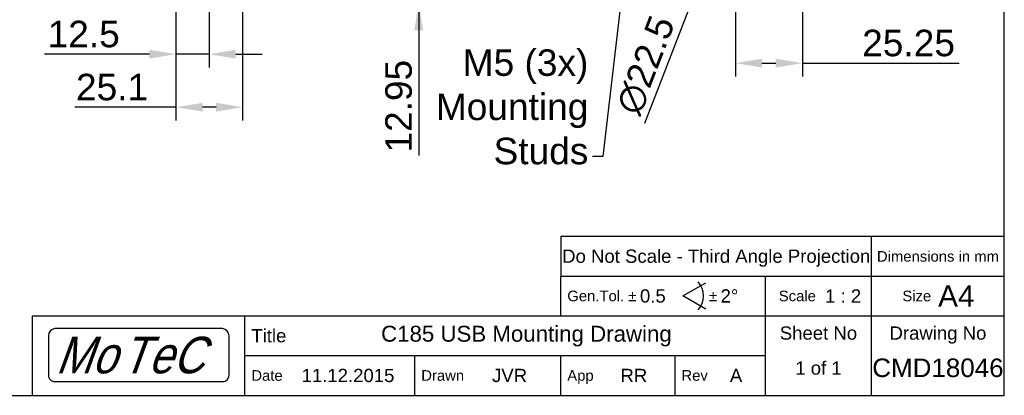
# Model space of a CAD drawing. Extents: x 0 to 283, y 0 to 196.
# Tile 2 of 30: x 98 to 283, y 0 to 71. Entities that reach past the tile are written whole.
import ezdxf
from ezdxf import colors
from ezdxf.entities.mleader import LeaderData, LeaderLine
from ezdxf.enums import TextEntityAlignment as Align
from ezdxf.math import Vec2, Vec3

# ---------------------------------------------------------------- set-up
doc = ezdxf.new("R2010")
doc.units = 0
doc.layers.get('0').update_dxf_attribs({"linetype": 'CONTINUOUS'})
doc.layers.get('DEFPOINTS').update_dxf_attribs({"linetype": 'CONTINUOUS'})
for name, color, linetype in [('BORDER', 3, 'CONTINUOUS'), ('BORDERMOTEC', 5, 'CONTINUOUS'), ('BORDERTEXT', 7, 'CONTINUOUS'), ('DIM', 7, 'CONTINUOUS')]:
    doc.layers.add(name, color=color, linetype=linetype)
doc.styles.add('SANSSERIF', font='sanss___.ttf')
doc.styles.add('SWISBOBT', font='swissk.ttf', dxfattribs={"width": 0.85, "oblique": 20})
doc.dimstyles.new('ISO-25', dxfattribs={"dimtxt": 2.5, "dimasz": 2.5, "dimexe": 1.25, "dimexo": 1, "dimgap": 0.6, "dimtad": 1, "dimdec": 1, "dimzin": 9, "dimdsep": 46, "dimtxsty": 'SANSSERIF', "dimcen": 0.75, "dimadec": 1, "dimazin": 0, "dimtfac": 1, "dimtdec": 1, "dimtmove": 0, "dimatfit": 3, "dimfxl": 1, "dimarcsym": 0})
doc.dimstyles.new('ISO-25$0', dxfattribs={"dimtxt": 2.5, "dimasz": 2.5, "dimexe": 1.25, "dimexo": 1, "dimgap": 0.6, "dimtad": 1, "dimdec": 1, "dimzin": 9, "dimdsep": 46, "dimtxsty": 'SANSSERIF', "dimcen": 0.75, "dimadec": 1, "dimazin": 0, "dimtfac": 1, "dimtdec": 1, "dimtmove": 0, "dimatfit": 3, "dimfxl": 1, "dimarcsym": 0})

# ---------------------------------------------------------------- blocks, each defined once
blk = doc.blocks.new('Motec_Logo')
at = {"layer": 'BORDERMOTEC'}
blk.add_lwpolyline([(34, -3.7), (34, 3.7, 0.381225), (32.8, 5.1), (1.2, 5.1, 0.381225), (0, 3.7), (0, -3.7, 0.414214), (1.2, -4.9), (32.8, -4.9, 0.414214)], format="xyb", close=True, dxfattribs=at)
at = {"layer": 'BORDER', "style": 'SWISBOBT', "oblique": 20, "width": 0.85}
for s, height, p in [('Mo', 6.904, (1.3, 0.1)), ('T', 6.9, (13.66, 0.1)), ('eC', 6.904, (18.73, 0.1))]:
    blk.add_text(s, height=height, dxfattribs=at).set_placement(p, align=Align.MIDDLE_LEFT)
blk = doc.blocks.new('Prof-A4_Motec_Mech_No-Billhead')
at = {"layer": 'BORDER'}
for p, q in [((199.5, 30), (199.5, 22.5)), ((258, 0), (258, 30)), ((199.5, 22.5), (283, 22.5)), ((199.5, 15), (199.5, 22.5)), ((238, 0), (238, 22.5)), ((100, 15), (283, 15)), ((100, 0), (100, 15)), ((140, 0), (140, 15)), ((140, 7.5), (238, 7.5)), ((172, 0), (172, 7.5)), ((199.5, 0), (199.5, 7.5)), ((221, 0), (221, 7.5))]:
    blk.add_line(p, q, dxfattribs=at)
blk.add_lwpolyline([(0, 0), (283, 0), (283, 196), (0, 196)], close=True, dxfattribs=at)
for points in [[(199.5, 30), (283, 30)], [(226.81, 16.25), (222.48, 18.75), (226.81, 21.25)]]:
    blk.add_lwpolyline(points, dxfattribs=at)
blk.add_arc((222.48, 18.75), 3.88, 317.3321, 42.6679, dxfattribs=at)
blk.add_blockref('Motec_Logo', (103, 7.5), dxfattribs=at)
at = {"layer": 'BORDER', "style": 'SANSSERIF'}
blk.add_text('Do Not Scale - Third Angle Projection', height=2.5, dxfattribs=at).set_placement((228.75, 26.25), align=Align.MIDDLE_CENTER)
blk.add_text('Dimensions in mm', height=2, dxfattribs=at).set_placement((270.5, 26.25), align=Align.MIDDLE)
for s, height, p in [('A4', 4, (270.54, 18.75)), ('Gen.Tol. %%p', 2, (200.7, 18.75)), ('%%p', 2, (227.39, 18.75)), ('Scale', 2, (240.53, 18.75)), ('Size', 2, (263.8, 18.75)), ('Title', 2.5, (141.2, 11.25)), ('Date', 2, (141.2, 3.75)), ('Drawn', 2, (173.2, 3.75)), ('App', 2, (200.7, 3.75)), ('Rev', 2, (222.2, 3.75))]:
    blk.add_text(s, height=height, dxfattribs=at).set_placement(p, align=Align.MIDDLE_LEFT)
for s, p in [('Sheet No', (248, 10.5)), ('Drawing No', (270.5, 10.5))]:
    blk.add_text(s, height=2.5, dxfattribs=at).set_placement(p, align=Align.CENTER)
at = {"layer": 'BORDERTEXT', "style": 'SANSSERIF', "flags": 4}
blk.add_attdef('2011', (24.99, 192.75), '', height=2, dxfattribs=at)
at = {"layer": 'BORDERTEXT', "style": 'SANSSERIF'}
blk.add_attdef('-2011', (31.82, 192.75), '', height=2, dxfattribs=at)
at = {"layer": 'BORDERTEXT', "style": 'SANSSERIF', "flags": 4}
for tag, p in [('0.15', (214.38, 18.75)), ('0.5%%D', (229.57, 18.75))]:
    blk.add_attdef(tag, text='', height=2.5, dxfattribs=at).set_placement(p, align=Align.MIDDLE_LEFT)
blk.add_attdef('1:2', text='', height=2.5, dxfattribs=at).set_placement((252.64, 18.75), align=Align.MIDDLE)
at = {"layer": 'BORDERTEXT', "style": 'SANSSERIF'}
for tag, height, p in [('TITLE', 3, (193, 11.25)), ('SPU88888', 3.5, (270.5, 5.2)), ('1of1', 2.5, (248, 5.2)), ('22.12.2011', 2.5, (159.4, 3.75)), ('INT', 2.5, (213.24, 3.75)), ('A', 2.5, (232.48, 3.75))]:
    blk.add_attdef(tag, text='', height=height, dxfattribs=at).set_placement(p, align=Align.MIDDLE)
blk.add_attdef('KMH', text='', height=2.5, dxfattribs=at).set_placement((186.53, 3.75), align=Align.MIDDLE_LEFT)
blk = doc.blocks.new('*D22')
at = {"layer": 'DEFPOINTS', "color": 0, "transparency": 16777216}
for p in [(207.86, 80.3), (172.72, 73.82), (181.47, 73.82)]:
    blk.add_point(p, dxfattribs=at)
at = {"layer": 'DIM', "color": 0, "lineweight": -2, "transparency": 16777216}
for p, q in [((172.72, 85.3), (172.72, 90.3)), ((205.86, 80.3), (170.22, 80.3)), ((172.72, 80.3), (172.72, 73.82)), ((179.47, 73.82), (170.22, 73.82)), ((172.72, 68.82), (172.72, 45.25))]:
    blk.add_line(p, q, dxfattribs=at)
at = {"layer": 'DIM', "color": 0, "transparency": 16777216}
for points in [[(171.89, 85.3), (173.56, 85.3), (172.72, 80.3)], [(171.89, 68.82), (173.56, 68.82), (172.72, 73.82)]]:
    blk.add_solid(points, dxfattribs=at)
at = {"layer": 'DIM', "color": 0, "transparency": 16777216, "insert": (168.95, 54.54), "char_height": 5, "attachment_point": 5, "rotation": 90, "style": 'SANSSERIF'}
blk.add_mtext('12.95', dxfattribs=at)
blk = doc.blocks.new('*D23')
at = {"layer": 'DEFPOINTS', "color": 0, "transparency": 16777216}
for p in [(139.56, 105.55), (127.01, 74.32), (127.01, 54.35)]:
    blk.add_point(p, dxfattribs=at)
at = {"layer": 'DIM', "color": 0, "lineweight": -2, "transparency": 16777216}
for p, q in [((139.56, 103.55), (139.56, 51.85)), ((127.01, 72.32), (127.01, 51.85)), ((127.01, 54.35), (107.93, 54.35)), ((134.56, 54.35), (132.01, 54.35))]:
    blk.add_line(p, q, dxfattribs=at)
at = {"layer": 'DIM', "color": 0, "transparency": 16777216}
for points in [[(132.01, 55.18), (132.01, 53.52), (127.01, 54.35)], [(134.56, 55.18), (134.56, 53.52), (139.56, 54.35)]]:
    blk.add_solid(points, dxfattribs=at)
at = {"layer": 'DIM', "color": 0, "transparency": 16777216, "insert": (114.97, 58.12), "char_height": 5, "attachment_point": 5, "style": 'SANSSERIF'}
blk.add_mtext('25.1', dxfattribs=at)
blk = doc.blocks.new('*D28')
at = {"layer": 'DEFPOINTS', "color": 0, "transparency": 16777216}
for p in [(133.26, 90.3), (127.01, 74.32), (127.01, 64.35)]:
    blk.add_point(p, dxfattribs=at)
at = {"layer": 'DIM', "color": 0, "lineweight": -2, "transparency": 16777216}
for p, q in [((133.26, 88.3), (133.26, 61.85)), ((127.01, 72.32), (127.01, 61.85)), ((122.01, 64.35), (102.25, 64.35)), ((133.26, 64.35), (127.01, 64.35)), ((138.26, 64.35), (143.26, 64.35))]:
    blk.add_line(p, q, dxfattribs=at)
at = {"layer": 'DIM', "color": 0, "transparency": 16777216}
for points in [[(122.01, 65.18), (122.01, 63.52), (127.01, 64.35)], [(138.26, 65.18), (138.26, 63.52), (133.26, 64.35)]]:
    blk.add_solid(points, dxfattribs=at)
at = {"layer": 'DIM', "color": 0, "transparency": 16777216, "insert": (109.63, 68.12), "char_height": 5, "attachment_point": 5, "style": 'SANSSERIF'}
blk.add_mtext('12.5', dxfattribs=at)
blk = doc.blocks.new('*D30')
at = {"layer": 'DEFPOINTS', "color": 0, "transparency": 16777216}
for p in [(232.35, 95.55), (244.97, 77.57), (244.97, 62.66)]:
    blk.add_point(p, dxfattribs=at)
at = {"layer": 'DIM', "color": 0, "lineweight": -2, "transparency": 16777216}
for p, q in [((232.35, 93.55), (232.35, 60.16)), ((244.97, 75.57), (244.97, 60.16)), ((237.35, 62.66), (239.97, 62.66)), ((244.97, 62.66), (274.49, 62.66))]:
    blk.add_line(p, q, dxfattribs=at)
at = {"layer": 'DIM', "color": 0, "transparency": 16777216}
for points in [[(237.35, 63.49), (237.35, 61.83), (232.35, 62.66)], [(239.97, 63.49), (239.97, 61.83), (244.97, 62.66)]]:
    blk.add_solid(points, dxfattribs=at)
at = {"layer": 'DIM', "color": 0, "transparency": 16777216, "insert": (264.97, 66.43), "char_height": 5, "attachment_point": 5, "style": 'SANSSERIF'}
blk.add_mtext('25.25', dxfattribs=at)
blk = doc.blocks.new('*D33')
at = {"color": 0, "lineweight": -2, "transparency": 16777216}
for p, q in [((236.17, 105.46), (237.96, 110.13)), ((234.37, 100.8), (230.33, 90.3)), ((215.31, 51.31), (228.53, 85.63))]:
    blk.add_line(p, q, dxfattribs=at)
at = {"color": 0, "transparency": 16777216}
for points in [[(235.39, 105.76), (236.94, 105.16), (234.37, 100.8)], [(227.75, 85.93), (229.31, 85.33), (230.33, 90.3)]]:
    blk.add_solid(points, dxfattribs=at)
at = {"layer": 'DEFPOINTS', "color": 0, "transparency": 16777216}
for p in [(234.37, 100.8), (230.33, 90.3)]:
    blk.add_point(p, dxfattribs=at)
at = {"color": 0, "transparency": 16777216, "insert": (215.46, 62.29), "char_height": 5, "attachment_point": 5, "rotation": 68.939, "style": 'SANSSERIF'}
blk.add_mtext('∅22.5', dxfattribs=at)

msp = doc.modelspace()

# ---------------------------------------------------------------- linework, layer by layer
for p, q in [((127.0125, 64.3495), (127.0125, 74.3495)), ((172.7232, 73.8224), (172.7232, 59.8042))]:
    msp.add_line(p, q)

# ---------------------------------------------------------------- block references
at = {"layer": 'DIM'}
ref = msp.add_blockref('Prof-A4_Motec_Mech_No-Billhead', (0, 0), dxfattribs=at)
ref.add_attrib('A', 'A', dxfattribs={"layer": 'BORDERTEXT', "height": 2.5, "style": 'SANSSERIF'}).set_placement((232.4842, 3.75), align=Align.MIDDLE)
ref.add_attrib('KMH', 'JVR', dxfattribs={"layer": 'BORDERTEXT', "height": 2.5, "style": 'SANSSERIF'}).set_placement((186.5328, 3.75), align=Align.MIDDLE_LEFT)
ref.add_attrib('22.12.2011', '11.12.2015', dxfattribs={"layer": 'BORDERTEXT', "height": 2.5, "style": 'SANSSERIF'}).set_placement((159.4, 3.75), align=Align.MIDDLE)
ref.add_attrib('SPU88888', 'CMD18046', dxfattribs={"layer": 'BORDERTEXT', "height": 3.5, "style": 'SANSSERIF'}).set_placement((270.5, 5.2), align=Align.MIDDLE)
ref.add_attrib('1of1', '1 of 1', dxfattribs={"layer": 'BORDERTEXT', "height": 2.5, "style": 'SANSSERIF'}).set_placement((248, 5.2), align=Align.MIDDLE)
ref.add_attrib('1:2', '1 : 2', dxfattribs={"layer": 'BORDERTEXT', "height": 2.5, "style": 'SANSSERIF', "flags": 4}).set_placement((252.6436, 18.75), align=Align.MIDDLE)
ref.add_attrib('0.5%%D', '2%%D', dxfattribs={"layer": 'BORDERTEXT', "height": 2.5, "style": 'SANSSERIF', "flags": 4}).set_placement((229.5719, 18.75), align=Align.MIDDLE_LEFT)
ref.add_attrib('0.15', '0.5', dxfattribs={"layer": 'BORDERTEXT', "height": 2.5, "style": 'SANSSERIF', "flags": 4}).set_placement((214.3838, 18.75), align=Align.MIDDLE_LEFT)
ref.add_attrib('TITLE', 'C185 USB Mounting Drawing', dxfattribs={"layer": 'BORDERTEXT', "height": 3, "style": 'SANSSERIF'}).set_placement((193, 11.25), align=Align.MIDDLE)
ref.add_attrib('INT', 'RR', dxfattribs={"layer": 'BORDERTEXT', "height": 2.5, "style": 'SANSSERIF'}).set_placement((213.242, 3.75), align=Align.MIDDLE)

# ---------------------------------------------------------------- dimensions: what is measured, and where the dimension line sits
dim = msp.add_diameter_dim_2p(p1=(234.3696, 100.7967), p2=(230.3268, 90.2982), dimstyle='ISO-25', override={"dimscale": 2, "dimtxt": 2.5, "dimasz": 2.5, "dimlfac": 2, "dimdsep": 46, "dimtxsty": 'SANSSERIF'})
dim.commit()
dim.dimension.update_dxf_attribs({"geometry": '*D33', "text_midpoint": (219.0138, 60.9204), "dimtype": 163})
for base, p1, picture, middle in [((127.0125, 54.3495), (139.5625, 105.5474), '*D23', (114.9688, 58.125)), ((127.0125, 64.3495), (133.2625, 90.2974), '*D28', (109.6328, 68.125))]:
    dim = msp.add_linear_dim(base=base, p1=p1, p2=(127.0125, 74.3224), dimstyle='ISO-25$0', override={"dimscale": 2, "dimlfac": 2}, dxfattribs=at)
    dim.commit()
    dim.dimension.update_dxf_attribs({"geometry": picture, "text_midpoint": middle})
dim = msp.add_linear_dim(base=(244.9732, 62.6588), p1=(232.3493, 95.5477), p2=(244.9732, 77.5724), dimstyle='ISO-25$0', override={"dimscale": 2, "dimdec": 2, "dimlfac": 2}, dxfattribs=at)
dim.commit()
dim.dimension.update_dxf_attribs({"geometry": '*D30', "text_midpoint": (264.9708, 62.6588), "dimtype": 160})
dim = msp.add_linear_dim(base=(172.7232, 73.8224), p1=(207.8596, 80.2974), p2=(181.4732, 73.8224), angle=90, dimstyle='ISO-25$0', override={"dimscale": 2, "dimdec": 2, "dimlfac": 2, "dimse2": 0}, dxfattribs=at)
dim.commit()
dim.dimension.update_dxf_attribs({"geometry": '*D22', "text_midpoint": (168.9477, 54.536)})

# ---------------------------------------------------------------- leaders
ml = msp.add_multileader_mtext('Standard', dxfattribs=at)
ml.set_content('{\\H2x;M5 (3x)\\PMounting Studs}', color=256, style='SANSSERIF')
ml.set_leader_properties()
ml.build(insert=Vec2(0, 0))
ml.multileader.update_dxf_attribs({"text_left_attachment_type": 4, "text_right_attachment_type": 4, "dogleg_length": 2, "arrow_head_size": 5})
ctx = ml.context
ctx.base_point, ctx.char_height, ctx.arrow_head_size, ctx.landing_gap_size, ctx.plane_origin = Vec3(176.6793, 45.0205), 2.5, 5, 0.75, Vec3(204.7396, 80.8938)
ctx.left_attachment, ctx.right_attachment, ctx.text_align_type = 4, 4, 2
notes = []
notes.append((ctx, [(0, (1, 1, 0), (207.4221, 45.0205), (-1, 0), 2, [(0, [(211.3482, 79.0611)], 0, [])])]))
ctx.mtext.insert, ctx.mtext.width, ctx.mtext.alignment, ctx.mtext.flow_direction = Vec3(204.6721, 65.2605), 27.610772, 3, 5
for ctx, leaders in notes:
    for number, flags, end, landing, length, lines in leaders:
        leader = LeaderData()
        leader.index, (leader.has_last_leader_line, leader.has_dogleg_vector, leader.attachment_direction) = number, flags
        leader.last_leader_point, leader.dogleg_vector, leader.dogleg_length = Vec3(end), Vec3(landing), length
        for number, points, colour, breaks in lines:
            line = LeaderLine()
            line.index, line.vertices, line.color, line.breaks = number, Vec3.list(points), colors.encode_raw_color(colour), breaks
            leader.lines.append(line)
        ctx.leaders.append(leader)

doc.saveas('drawing.dxf')
